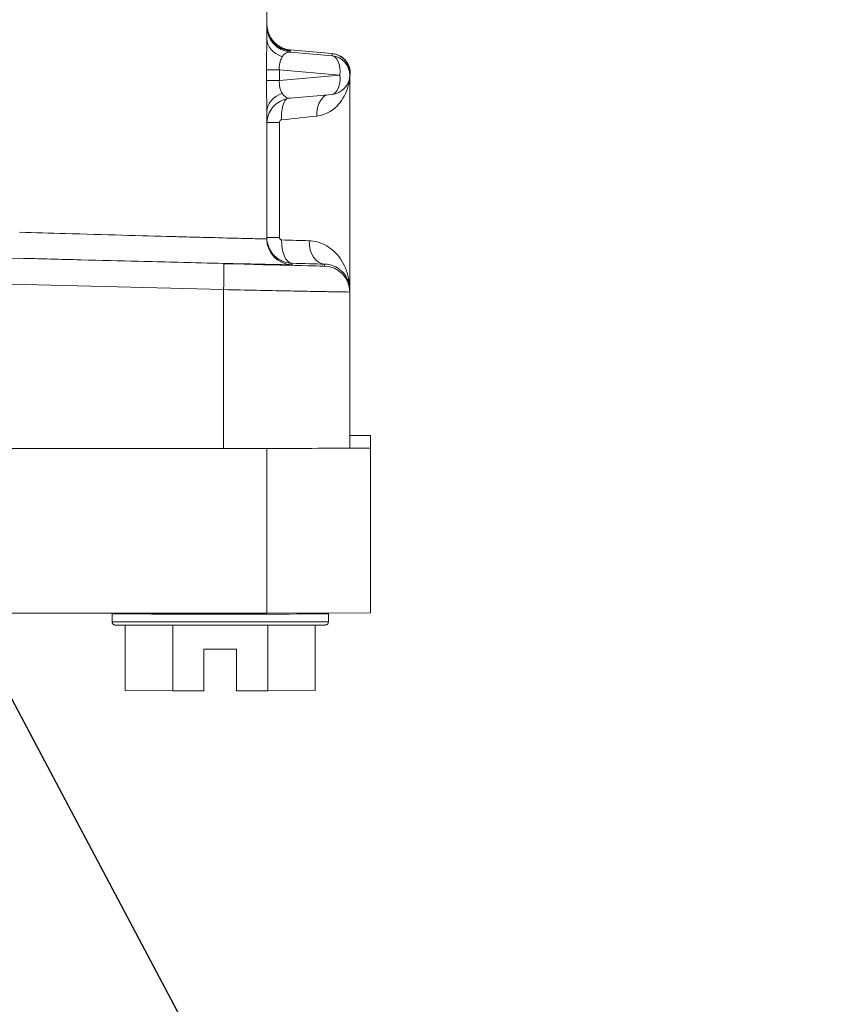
# Model space of a CAD drawing. Extents: x 0 to 796, y 0 to 496.
# Tile 101 of 222: x 112.06 to 113.22, y 407.69 to 409.11. Entities that reach past the tile are written whole.
import ezdxf

# ---------------------------------------------------------------- set-up
doc = ezdxf.new("R2010")
doc.units = 0
doc.header["$LTSCALE"] = 12
doc.header["$MEASUREMENT"] = 0
doc.layers.get('0').update_dxf_attribs({"linetype": 'CONTINUOUS'})
doc.layers.add('D', color=2, linetype='CONTINUOUS')
doc.layers.add('X', color=1, linetype='CONTINUOUS')
doc.styles.get("Standard").update_dxf_attribs({"font": 'SIMPLEX.SHX', "width": 0.875})
doc.dimstyles.get("Standard").update_dxf_attribs({"dimscale": 28, "dimtxt": 0.125, "dimasz": 0.125, "dimexe": 0.04375, "dimexo": 0.0625, "dimgap": 0.04375, "dimtad": 0, "dimtih": 1, "dimtoh": 1, "dimdec": 4, "dimzin": 12, "dimdsep": 46, "dimlunit": 5, "dimtxsty": 'Standard', "dimcen": 0, "dimclrd": 256, "dimclre": 256, "dimclrt": 256, "dimadec": 1, "dimazin": 3, "dimtfac": 0.875, "dimtdec": 4, "dimtofl": 0, "dimtmove": 0, "dimatfit": 2, "dimfxl": 1, "dimtolj": 1, "dimtzin": 12, "dimlwd": 13, "dimlwe": 13, "dimarcsym": 0})

# ---------------------------------------------------------------- blocks, each defined once
blk = doc.blocks.new('*D117')
at = {"layer": 'D', "lineweight": 13, "transparency": 16777216}
for p, q in [((180.9348, 421.44), (180.9348, 343.4783)), ((67.578, 410.8197), (67.578, 343.4783)), ((71.078, 344.7033), (115.7033, 344.7033)), ((177.4348, 344.7033), (132.8095, 344.7033))]:
    blk.add_line(p, q, dxfattribs=at)
at = {"layer": 'D', "transparency": 16777216}
for points in [[(71.078, 345.2866), (71.078, 344.1199), (67.578, 344.7033)], [(177.4348, 345.2866), (177.4348, 344.1199), (180.9348, 344.7033)]]:
    blk.add_solid(points, dxfattribs=at)
at = {"layer": 'D', "transparency": 16777216, "insert": (124.2564, 344.7033), "char_height": 3.5, "attachment_point": 5}
blk.add_mtext('\\A1;113{\\H0.875x;\\S1/2;}{}{\\C2;%%p1}', dxfattribs=at)
blk = doc.blocks.new('*D118')
at = {"layer": 'D', "lineweight": 13, "transparency": 16777216}
for p, q in [((102.5023, 421.927), (102.5023, 356.4648)), ((174.5469, 421.927), (174.5469, 356.4648)), ((106.0023, 357.6898), (134.8205, 357.6898)), ((171.0469, 357.6898), (142.2288, 357.6898))]:
    blk.add_line(p, q, dxfattribs=at)
at = {"layer": 'D', "transparency": 16777216}
for points in [[(106.0023, 358.2731), (106.0023, 357.1065), (102.5023, 357.6898)], [(171.0469, 358.2731), (171.0469, 357.1065), (174.5469, 357.6898)]]:
    blk.add_solid(points, dxfattribs=at)
at = {"layer": 'D', "transparency": 16777216, "insert": (138.5246, 357.6898), "char_height": 3.5, "attachment_point": 5}
blk.add_mtext('\\A1;72', dxfattribs=at)
blk = doc.blocks.new('GASTRAIN TOP')
at = {"layer": 'X', "lineweight": 0}
for p, q in [((-55.2276, 367.1285), (-55.2276, 367.2567)), ((-55.2276, 367.1494), (-55.2276, 367.1493)), ((-55.1945, 367.1122), (-55.1336, 367.1068)), ((-55.1336, 367.1068), (-55.1944, 367.1122)), ((-55.1935, 367.1109), (-55.1935, 367.1091)), ((-55.1336, 367.1039), (-55.1935, 367.1091)), ((-55.1336, 367.1039), (-55.1336, 367.1068)), ((-55.2282, 367.0681), (-55.2282, 367.0834)), ((-55.2095, 367.0835), (-55.1221, 367.0759)), ((-55.2095, 367.0682), (-55.2095, 367.0835)), ((-55.1221, 367.0759), (-55.2095, 367.0682)), ((-55.108, 367.076), (-55.108, 367.0789)), ((-55.108, 366.7664), (-55.108, 367.076)), ((-55.1935, 367.0428), (-55.1336, 367.0481)), ((-55.2276, 366.8397), (-55.2276, 367.0231)), ((-55.2094, 367.0077), (-55.2094, 366.842)), ((-55.29, 366.804), (-56.8593, 366.845)), ((-56.9766, 366.8107), (-55.29, 366.7666)), ((-55.1949, 366.8056), (-55.1949, 366.8056)), ((-55.1912, 366.8024), (-55.1912, 366.8046)), ((-55.1444, 366.8005), (-55.1444, 366.8034)), ((-55.29, 366.7666), (-55.2902, 366.5376)), ((-55.108, 366.7664), (-55.108, 366.7632)), ((-55.108, 366.7632), (-55.108, 366.538)), ((-55.108, 366.5564), (-55.0781, 366.5564)), ((-55.0781, 366.5379), (-55.0781, 366.5564)), ((-56.9766, 366.5375), (-55.2925, 366.5376)), ((-55.2925, 366.5376), (-55.2902, 366.5376)), ((-55.2902, 366.5376), (-55.2276, 366.5376)), ((-55.2041, 366.5376), (-55.2276, 366.5376)), ((-55.2276, 366.5376), (-55.2276, 366.3003)), ((-55.0781, 366.5379), (-55.1316, 366.5378)), ((-55.0781, 366.3006), (-55.0781, 366.5379)), ((-55.2276, 366.3003), (-58.7255, 366.3003)), ((-55.451, 366.2991), (-55.451, 366.3003)), ((-55.451, 366.2877), (-55.451, 366.2991)), ((-55.2276, 366.3003), (-55.0781, 366.3006)), ((-55.1388, 366.2991), (-55.1388, 366.3005)), ((-55.1388, 366.2877), (-55.1388, 366.2991)), ((-55.4319, 366.2829), (-55.4319, 366.1885)), ((-55.3634, 366.1882), (-55.3634, 366.2827)), ((-55.2264, 366.1882), (-55.2264, 366.2827)), ((-55.1579, 366.1885), (-55.1579, 366.2829)), ((-55.3186, 366.248), (-55.2712, 366.248)), ((-55.3186, 366.1882), (-55.3186, 366.248)), ((-55.2712, 366.248), (-55.2712, 366.1882)), ((-55.4319, 366.1885), (-55.3634, 366.1882)), ((-55.3634, 366.1882), (-55.3186, 366.1882)), ((-55.2712, 366.1882), (-55.2264, 366.1882)), ((-55.2264, 366.1882), (-55.1579, 366.1885))]:
    blk.add_line(p, q, dxfattribs=at)
blk.add_arc((-55.1361, 367.076), 0.028, 275.0687, 359.9982, dxfattribs=at)
at = {"layer": 'X', "lineweight": 0, "extrusion": (-2.34508e-16, 3.11124e-20, -1)}
blk.add_ellipse((-55.1903, 367.1494), major_axis=(-0.0374, 0), ratio=0.999998, start_param=-1.0707, end_param=0, dxfattribs=at)
at = {"layer": 'X', "lineweight": 0, "extrusion": (-2.34586e-16, 1.37645e-19, -1)}
blk.add_ellipse((-55.1903, 367.1463), major_axis=(-0.0374, 0), ratio=0.999998, start_param=-1.48353, end_param=-0.022146, dxfattribs=at)
at = {"layer": 'X', "lineweight": 0}
for centre, major_axis, ratio, start_param, end_param in [((-55.1903, 367.1285), (-0.0374, 0), 0.761136, -0.000002, 1.156075), ((-55.1361, 367.076), (0.0024, 0.0279), 0.498728, -1.529609, -0.002411), ((-55.1361, 367.076), (0.0025, -0.0279), 0.498412, 0, 1.524801), ((-55.1903, 367.0231), (-0.0374, 0), 0.763879, -1.156074, -0.000125), ((-55.1307, 367.0167), (-0.003, 0.0335), 0.74332, 0.353183, 1.502713), ((-55.2945, 367.0027), (-0.1864, -0.0192), 0.002402, 2.062323, 2.410057), ((-55.1903, 366.8397), (-0.0374, 0), 0.999998, 0, 1.54468), ((-55.2949, 366.538), (0.1869, 0), 0.002092, -1.545427, -1.063183), ((-55.2949, 366.538), (0.1869, 0), 0.002092, -1.063183, -0.507613), ((-55.2949, 366.538), (0.1869, 0), 0.002092, -0.507613, 0), ((-55.2949, 366.2991), (-0.1561, 0), 0.002092, 0.001977, 3.141593), ((-55.2949, 366.2877), (-0.1561, 0), 0.002092, 0.011681, 3.141593), ((-55.2949, 366.2877), (-0.1561, 0), 0.002092, 0, 0.011681)]:
    blk.add_ellipse(centre, major_axis=major_axis, ratio=ratio, start_param=start_param, end_param=end_param, dxfattribs=at)
at = {"layer": 'X', "lineweight": 0, "extrusion": (-3.68196e-16, 6.5698e-21, -1)}
blk.add_ellipse((-55.1903, 367.0807), major_axis=(0.007, -0.0281), ratio=0.621956, start_param=-3.685612, end_param=-2.933634, dxfattribs=at)
at = {"layer": 'X', "lineweight": 0, "extrusion": (-2.34599e-16, -1.01704e-19, -1)}
blk.add_ellipse((-55.1361, 367.076), major_axis=(0.028, 0), ratio=0.999998, start_param=-1.483552, end_param=0, dxfattribs=at)
at = {"layer": 'X', "lineweight": 0, "extrusion": (-2.31753e-16, 6.02535e-15, -1)}
for centre in [(-55.1909, 367.0834), (-55.1909, 367.0681)]:
    blk.add_ellipse(centre, major_axis=(-0.0374, 0), ratio=0.002092, start_param=0.054337, end_param=1.047198, dxfattribs=at)
at = {"layer": 'X', "lineweight": 0, "extrusion": (-2.31703e-16, 6.45228e-15, -1)}
blk.add_ellipse((-55.194, 367.0076), major_axis=(-0.0336, 0), ratio=0.002092, start_param=0.058192, end_param=1.095472, dxfattribs=at)
at = {"layer": 'X', "lineweight": 0, "extrusion": (-2.34588e-16, -2.42827e-22, -1)}
blk.add_ellipse((-55.194, 366.8419), major_axis=(-0.0336, 0), ratio=0.002092, start_param=0, end_param=1.095472, dxfattribs=at)
at = {"layer": 'X', "lineweight": 0, "extrusion": (-2.17788e-16, 7.04733e-20, -1)}
blk.add_ellipse((-55.1904, 366.8382), major_axis=(-0.0008, -0.0336), ratio=0.474057, start_param=0.010284, end_param=1.560779, dxfattribs=at)
at = {"layer": 'X', "lineweight": 0, "extrusion": (-1.17438e-16, 2.99881e-15, -1)}
blk.add_ellipse((-55.2949, 366.8413), major_axis=(-0.1869, 0.0058), ratio=0.002038, start_param=-2.327137, end_param=-2.064633, dxfattribs=at)
at = {"layer": 'X', "lineweight": 0, "extrusion": (-3.00707e-16, 1.79253e-18, -1)}
blk.add_ellipse((-55.1436, 366.837), major_axis=(-0.0008, -0.0336), ratio=0.686241, start_param=0.00289, end_param=1.555784, dxfattribs=at)
at = {"layer": 'X', "lineweight": 0, "extrusion": (-2.34281e-16, 1.16612e-17, -1)}
blk.add_ellipse((-55.2939, 366.8044), major_axis=(0.1494, -0.0039), ratio=0.002039, start_param=0.000048, end_param=1.544785, dxfattribs=at)
at = {"layer": 'X', "lineweight": 0, "extrusion": (-6.20001e-19, -6.15094e-18, -1)}
blk.add_ellipse((-55.291, 366.7667), major_axis=(0.001, 0.0374), ratio=0.026223, start_param=0.001953, end_param=1.572203, dxfattribs=at)
at = {"layer": 'X', "lineweight": 0, "extrusion": (-2.30061e-16, 1.73303e-26, -1)}
for start_param, end_param in [(-0.696976, -0.696974), (0.696979, 0.696982)]:
    blk.add_ellipse((-55.2967, 367.3282), major_axis=(0.0179, -0.6839), ratio=0.000055, start_param=start_param, end_param=end_param, dxfattribs=at)
at = {"layer": 'X', "lineweight": 0, "extrusion": (-1.13296e-16, 2.46992e-15, -1)}
blk.add_ellipse((-55.2957, 366.8077), major_axis=(-0.2205, 0.0058), ratio=0.002091, start_param=-2.327214, end_param=-2.064668, dxfattribs=at)
at = {"layer": 'X', "lineweight": 0, "extrusion": (-2.34588e-16, -1.62673e-20, -1)}
blk.add_ellipse((-55.1454, 366.7632), major_axis=(0.0373, -0.0015), ratio=0.999998, start_param=-1.585638, end_param=-0.041074, dxfattribs=at)
at = {"layer": 'X', "lineweight": 0}
for points, knots in [([(-55.2276, 367.1495), (-55.2276, 367.1469), (-55.2274, 367.1444), (-55.2269, 367.1419), (-55.2268, 367.1418), (-55.2263, 367.1395), (-55.2257, 367.1374), (-55.2248, 367.1351), (-55.2247, 367.1349), (-55.2238, 367.1328), (-55.2229, 367.1312), (-55.2216, 367.1292), (-55.2214, 367.1287), (-55.2202, 367.127), (-55.2192, 367.1257), (-55.2176, 367.1239), (-55.2171, 367.1234), (-55.2156, 367.1219), (-55.2146, 367.121), (-55.2127, 367.1195), (-55.212, 367.119), (-55.2102, 367.1178), (-55.2092, 367.1172), (-55.2082, 367.1166)], [0, 0, 0, 0, 0.166667, 0.166667, 0.17563, 0.17563, 0.333333, 0.333333, 0.355267, 0.355267, 0.5, 0.5, 0.537956, 0.537956, 0.666667, 0.666667, 0.722809, 0.722809, 0.833333, 0.833333, 0.908584, 0.908584, 1, 1, 1, 1]), ([(-55.2276, 367.1482), (-55.2276, 367.1392), (-55.2242, 367.1299), (-55.218, 367.1231), (-55.2117, 367.1161), (-55.2026, 367.1117), (-55.1935, 367.1109)], [0, 0, 0, 0, 0.4958611, 0.4958611, 0.4958611, 1, 1, 1, 1]), ([(-55.2276, 367.1482), (-55.2276, 367.1441), (-55.227, 367.1401), (-55.2244, 367.1325), (-55.2225, 367.1289), (-55.2178, 367.1226), (-55.2148, 367.1197), (-55.2083, 367.1152), (-55.2046, 367.1134), (-55.2001, 367.1121), (-55.1992, 367.1119), (-55.1981, 367.1116), (-55.1978, 367.1116), (-55.1972, 367.1114), (-55.1969, 367.1114), (-55.1962, 367.1113), (-55.1959, 367.1112), (-55.1955, 367.1112), (-55.1954, 367.1111), (-55.1951, 367.1111), (-55.195, 367.1111), (-55.1948, 367.1111), (-55.1948, 367.1111), (-55.1948, 367.1111)], [0, 0, 0, 0, 0.01205238, 0.01205238, 0.02395487, 0.02395487, 0.03586233, 0.03586233, 0.04776374, 0.04776374, 0.05030171, 0.05030171, 0.05139578, 0.05139578, 0.05246588, 0.05246588, 0.05387685, 0.05387685, 0.05511759, 0.05511759, 0.05696537, 0.05696537, 0.05984969, 0.05984969, 0.05984969, 0.05984969]), ([(-55.2276, 367.1462), (-55.2276, 367.1462), (-55.2276, 367.1462), (-55.2276, 367.1461), (-55.2276, 367.1461), (-55.2276, 367.146), (-55.2276, 367.146), (-55.2276, 367.1459), (-55.2276, 367.1458), (-55.2276, 367.1457), (-55.2276, 367.1456), (-55.2276, 367.1455)], [0.003031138, 0.003031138, 0.003031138, 0.003031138, 0.003457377, 0.003457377, 0.003621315, 0.003621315, 0.003763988, 0.003763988, 0.004011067, 0.004011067, 0.004284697, 0.004284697, 0.004284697, 0.004284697]), ([(-55.2282, 367.0834), (-55.2282, 367.089), (-55.2281, 367.0945), (-55.2281, 367.0998), (-55.228, 367.1051), (-55.2279, 367.1103), (-55.2278, 367.1151), (-55.2277, 367.1199), (-55.2276, 367.1244), (-55.2276, 367.1285)], [0, 0, 0, 0, 0.3333333, 0.3333333, 0.3333333, 0.6666667, 0.6666667, 0.6666667, 1, 1, 1, 1]), ([(-55.2082, 367.1166), (-55.2066, 367.1158), (-55.2051, 367.115), (-55.2035, 367.1144), (-55.2033, 367.1143), (-55.2018, 367.1138), (-55.2004, 367.1133), (-55.1978, 367.1127), (-55.1966, 367.1125), (-55.1951, 367.1123), (-55.1948, 367.1123), (-55.1945, 367.1122)], [0, 0, 0, 0, 0.3333333, 0.3333333, 0.3591762, 0.3591762, 0.6666667, 0.6666667, 0.9310145, 0.9310145, 1, 1, 1, 1]), ([(-55.2095, 367.0835), (-55.2096, 367.0845), (-55.2097, 367.0856), (-55.2097, 367.0867), (-55.2097, 367.0878), (-55.2096, 367.0889), (-55.2095, 367.09), (-55.2094, 367.091), (-55.2092, 367.0921), (-55.209, 367.0931), (-55.2088, 367.0941), (-55.2085, 367.095), (-55.2083, 367.0959), (-55.208, 367.0969), (-55.2076, 367.0978), (-55.2073, 367.0986), (-55.2069, 367.0995), (-55.2065, 367.1003), (-55.2061, 367.101), (-55.2059, 367.1015), (-55.2056, 367.102), (-55.2053, 367.1025)], [0, 0, 0, 0, 0.141335, 0.141335, 0.141335, 0.2858141, 0.2858141, 0.2858141, 0.4281121, 0.4281121, 0.4281121, 0.5720664, 0.5720664, 0.5720664, 0.721619, 0.721619, 0.721619, 0.8851701, 0.8851701, 0.8851701, 1, 1, 1, 1]), ([(-55.2026, 367.1129), (-55.2015, 367.1128), (-55.2005, 367.1127), (-55.1995, 367.1126), (-55.1984, 367.1125), (-55.1974, 367.1125), (-55.1965, 367.1124), (-55.1957, 367.1123), (-55.195, 367.1123), (-55.1945, 367.1122)], [0.806403, 0.806403, 0.806403, 0.806403, 0.8606799, 0.8606799, 0.8606799, 0.9305269, 0.9305269, 0.9305269, 1, 1, 1, 1]), ([(-55.108, 367.0789), (-55.108, 367.0815), (-55.1088, 367.0867), (-55.1117, 367.0933), (-55.1156, 367.0984), (-55.1202, 367.1022), (-55.125, 367.1048), (-55.1295, 367.1063), (-55.1323, 367.1067), (-55.1336, 367.1068)], [0.3697091, 0.3697091, 0.3697091, 0.3697091, 0.4545455, 0.5454545, 0.6363636, 0.7272727, 0.8181818, 0.9090909, 1, 1, 1, 1]), ([(-55.1332, 367.1068), (-55.1303, 367.1066), (-55.1273, 367.1058), (-55.1218, 367.1035), (-55.1191, 367.1019), (-55.1145, 367.0979), (-55.1124, 367.0954), (-55.1094, 367.0902), (-55.1083, 367.0874), (-55.1072, 367.0816), (-55.107, 367.0787), (-55.1075, 367.0746), (-55.1078, 367.0735), (-55.108, 367.0723)], [0, 0, 0, 0, 0.00891502, 0.00891502, 0.01812495, 0.01812495, 0.0273199, 0.0273199, 0.03622562, 0.03622562, 0.04492587, 0.04492587, 0.04841673, 0.04841673, 0.04841673, 0.04841673]), ([(-55.2276, 367.0231), (-55.2276, 367.0272), (-55.2277, 367.0317), (-55.2278, 367.0365), (-55.2279, 367.0413), (-55.228, 367.0464), (-55.2281, 367.0517), (-55.2281, 367.0571), (-55.2282, 367.0625), (-55.2282, 367.0681)], [0.0000654, 0.0000654, 0.0000654, 0.0000654, 0.3333333, 0.3333333, 0.3333333, 0.6666667, 0.6666667, 0.6666667, 1, 1, 1, 1]), ([(-55.2053, 367.0493), (-55.2056, 367.0498), (-55.206, 367.0504), (-55.2063, 367.051), (-55.2067, 367.0518), (-55.2071, 367.0526), (-55.2075, 367.0536), (-55.2078, 367.0544), (-55.2081, 367.0552), (-55.2084, 367.0561), (-55.2086, 367.0569), (-55.2088, 367.0578), (-55.209, 367.0587), (-55.2092, 367.0595), (-55.2093, 367.0603), (-55.2094, 367.0612), (-55.2095, 367.062), (-55.2096, 367.0628), (-55.2096, 367.0636), (-55.2097, 367.0645), (-55.2097, 367.0653), (-55.2097, 367.0661), (-55.2096, 367.0668), (-55.2096, 367.0675), (-55.2095, 367.0682)], [0, 0, 0, 0, 0.1409433, 0.1409433, 0.1409433, 0.3067665, 0.3067665, 0.3067665, 0.4489262, 0.4489262, 0.4489262, 0.5748983, 0.5748983, 0.5748983, 0.6903898, 0.6903898, 0.6903898, 0.8003449, 0.8003449, 0.8003449, 0.9097457, 0.9097457, 0.9097457, 1, 1, 1, 1]), ([(-55.1557, 367.0167), (-55.152, 367.0171), (-55.1482, 367.018), (-55.1446, 367.0194), (-55.1409, 367.0207), (-55.1373, 367.0226), (-55.1338, 367.025), (-55.1304, 367.0274), (-55.1271, 367.0303), (-55.1241, 367.0338), (-55.1211, 367.0372), (-55.1183, 367.0412), (-55.1159, 367.0457), (-55.1136, 367.0502), (-55.1116, 367.0552), (-55.1102, 367.0607), (-55.1093, 367.0643), (-55.1086, 367.0682), (-55.1083, 367.0722)], [0, 0, 0, 0, 0.1666667, 0.1666667, 0.1666667, 0.3333333, 0.3333333, 0.3333333, 0.5, 0.5, 0.5, 0.6666667, 0.6666667, 0.6666667, 0.8333333, 0.8333333, 0.8333333, 0.9451728, 0.9451728, 0.9451728, 0.9451728]), ([(-55.1935, 367.0428), (-55.194, 367.0427), (-55.1945, 367.0427), (-55.1949, 367.0427), (-55.196, 367.0427), (-55.197, 367.0429), (-55.1981, 367.0432), (-55.199, 367.0435), (-55.1999, 367.0439), (-55.2007, 367.0445), (-55.2015, 367.045), (-55.2023, 367.0456), (-55.203, 367.0463), (-55.2036, 367.047), (-55.2043, 367.0477), (-55.2048, 367.0485), (-55.205, 367.0488), (-55.2052, 367.049), (-55.2053, 367.0493)], [0.0033378, 0.0033378, 0.0033378, 0.0033378, 0.1125188, 0.1125188, 0.1125188, 0.3649289, 0.3649289, 0.3649289, 0.5865951, 0.5865951, 0.5865951, 0.7813207, 0.7813207, 0.7813207, 0.9533584, 0.9533584, 0.9533584, 1, 1, 1, 1]), ([(-55.1936, 367.0428), (-55.1976, 367.0424), (-55.2016, 367.0414), (-55.2089, 367.0382), (-55.2123, 367.036), (-55.2182, 367.0307), (-55.2207, 367.0275), (-55.2247, 367.0206), (-55.2261, 367.0168), (-55.2273, 367.011), (-55.2275, 367.009), (-55.2276, 367.0069), (-55.2276, 367.0067), (-55.2276, 367.0063), (-55.2276, 367.0062), (-55.2276, 367.006), (-55.2276, 367.006), (-55.2276, 367.0059), (-55.2276, 367.0059), (-55.2276, 367.0058), (-55.2276, 367.0057), (-55.2276, 367.0057), (-55.2276, 367.0057), (-55.2276, 367.0057), (-55.2276, 367.0057), (-55.2276, 367.0057)], [0, 0, 0, 0, 0.01205667, 0.01205667, 0.02395924, 0.02395924, 0.03586727, 0.03586727, 0.04777503, 0.04777503, 0.05367114, 0.05367114, 0.05425279, 0.05425279, 0.05469301, 0.05469301, 0.05484308, 0.05484308, 0.05499324, 0.05499324, 0.05560815, 0.05560815, 0.05620362, 0.05620362, 0.05702778, 0.05702778, 0.05702778, 0.05702778]), ([(-55.1993, 367.0418), (-55.201, 367.04), (-55.2025, 367.0375), (-55.2037, 367.0345), (-55.2048, 367.0315), (-55.2057, 367.0278), (-55.2062, 367.0238), (-55.2067, 367.0199), (-55.2067, 367.0155), (-55.2065, 367.0114)], [0.255292, 0.255292, 0.255292, 0.255292, 0.5, 0.5, 0.5, 0.75, 0.75, 0.75, 1, 1, 1, 1]), ([(-55.2094, 367.0077), (-55.2094, 367.0083), (-55.2092, 367.0089), (-55.209, 367.0095), (-55.2087, 367.01), (-55.2084, 367.0105), (-55.2079, 367.0108), (-55.2075, 367.0111), (-55.207, 367.0113), (-55.2065, 367.0114)], [0.0000006, 0.0000006, 0.0000006, 0.0000006, 0.3333337, 0.3333337, 0.3333337, 0.6666669, 0.6666669, 0.6666669, 1, 1, 1, 1]), ([(-55.2276, 366.8397), (-55.2276, 366.8397), (-55.2297, 366.8397), (-55.2339, 366.8398), (-55.2392, 366.8399), (-55.2479, 366.8401), (-55.2597, 366.8404), (-55.2714, 366.8406), (-55.2863, 366.841), (-55.3038, 366.8415), (-55.3124, 366.8417), (-55.3217, 366.8419), (-55.3316, 366.8422), (-55.3417, 366.8425), (-55.3526, 366.8428), (-55.3639, 366.8431), (-55.3863, 366.8437), (-55.4109, 366.8444), (-55.4367, 366.8451), (-55.4629, 366.8458), (-55.4903, 366.8466), (-55.5183, 366.8474), (-55.5402, 366.848), (-55.5623, 366.8486), (-55.5843, 366.8493)], [0.0000138, 0.0000138, 0.0000138, 0.0000138, 0.1221879, 0.1221879, 0.1221879, 0.2745538, 0.2745538, 0.2745538, 0.4256764, 0.4256764, 0.4256764, 0.4999814, 0.4999814, 0.4999814, 0.5768805, 0.5768805, 0.5768805, 0.7280668, 0.7280668, 0.7280668, 0.8805727, 0.8805727, 0.8805727, 1, 1, 1, 1]), ([(-55.2276, 366.8419), (-55.2276, 366.8406), (-55.2276, 366.8393), (-55.2271, 366.8354), (-55.2266, 366.8329), (-55.2255, 366.8296), (-55.2252, 366.8287), (-55.2241, 366.826), (-55.2233, 366.8243), (-55.2208, 366.8202), (-55.219, 366.8179), (-55.2168, 366.8156), (-55.2165, 366.8153), (-55.2137, 366.8126), (-55.2107, 366.8105), (-55.2068, 366.8084), (-55.206, 366.808), (-55.2025, 366.8065), (-55.1997, 366.8056), (-55.195, 366.8048), (-55.1931, 366.8046), (-55.1912, 366.8046)], [0, 0, 0, 0, 0.0684306, 0.0684306, 0.201845, 0.201845, 0.25, 0.25, 0.3517958, 0.3517958, 0.5, 0.5, 0.5197322, 0.5197322, 0.704706, 0.704706, 0.75, 0.75, 0.9023485, 0.9023485, 1, 1, 1, 1]), ([(-55.2063, 366.8382), (-55.2065, 366.8382), (-55.2066, 366.8383), (-55.2068, 366.8383), (-55.2071, 366.8384), (-55.2074, 366.8385), (-55.2077, 366.8387), (-55.208, 366.8388), (-55.2082, 366.839), (-55.2084, 366.8393), (-55.2086, 366.8395), (-55.2088, 366.8398), (-55.2089, 366.84), (-55.2091, 366.8403), (-55.2092, 366.8406), (-55.2092, 366.8408), (-55.2093, 366.8411), (-55.2093, 366.8413), (-55.2094, 366.8416), (-55.2094, 366.8417), (-55.2094, 366.8418), (-55.2094, 366.842)], [0, 0, 0, 0, 0.1031944, 0.1031944, 0.1031944, 0.2998672, 0.2998672, 0.2998672, 0.4773217, 0.4773217, 0.4773217, 0.6379977, 0.6379977, 0.6379977, 0.7856428, 0.7856428, 0.7856428, 0.9244585, 0.9244585, 0.9244585, 0.9999992, 0.9999992, 0.9999992, 0.9999992]), ([(-55.1666, 366.8371), (-55.1629, 366.837), (-55.1552, 366.8359), (-55.1439, 366.8316), (-55.133, 366.8244), (-55.1232, 366.8143), (-55.1152, 366.8011), (-55.1095, 366.7852), (-55.108, 366.7729), (-55.108, 366.7664)], [0.0000336, 0.0000336, 0.0000336, 0.0000336, 0.1428571, 0.2857143, 0.4285714, 0.5714286, 0.7142857, 0.8571429, 1, 1, 1, 1]), ([(-55.1444, 366.8034), (-55.1418, 366.8033), (-55.1393, 366.803), (-55.1326, 366.8015), (-55.1289, 366.7999), (-55.1221, 366.7957), (-55.1191, 366.793), (-55.114, 366.7869), (-55.1119, 366.7833), (-55.1096, 366.7773), (-55.109, 366.775), (-55.1082, 366.7705), (-55.108, 366.7684), (-55.108, 366.7664)], [0, 0, 0, 0, 0.097527, 0.097527, 0.280613, 0.280613, 0.491264, 0.491264, 0.730556, 0.730556, 0.87349, 0.87349, 1, 1, 1, 1]), ([(-55.1388, 366.2877), (-55.1388, 366.2872), (-55.1388, 366.2867), (-55.1392, 366.2857), (-55.1394, 366.2853), (-55.14, 366.2845), (-55.1404, 366.2841), (-55.141, 366.2837), (-55.1412, 366.2836), (-55.1416, 366.2834), (-55.1417, 366.2833), (-55.142, 366.2832), (-55.1421, 366.2832), (-55.1424, 366.2831), (-55.1425, 366.2831), (-55.1427, 366.2831), (-55.1428, 366.2831), (-55.1429, 366.283), (-55.143, 366.283), (-55.1432, 366.283), (-55.1432, 366.283), (-55.1435, 366.283), (-55.1436, 366.283), (-55.1444, 366.283), (-55.1453, 366.2829), (-55.1503, 366.2829), (-55.157, 366.2829), (-55.1749, 366.2828), (-55.1857, 366.2828), (-55.2105, 366.2827), (-55.2247, 366.2827), (-55.2547, 366.2827), (-55.2708, 366.2827), (-55.3029, 366.2827), (-55.3193, 366.2827), (-55.3503, 366.2827), (-55.3653, 366.2827), (-55.3921, 366.2828), (-55.4042, 366.2828), (-55.4241, 366.2828), (-55.432, 366.2829), (-55.4429, 366.2829), (-55.4445, 366.2828), (-55.4467, 366.283), (-55.4468, 366.283), (-55.4469, 366.283), (-55.447, 366.283), (-55.4472, 366.2831), (-55.4473, 366.2831), (-55.4476, 366.2832), (-55.4478, 366.2832), (-55.4481, 366.2834), (-55.4483, 366.2834), (-55.4487, 366.2837), (-55.449, 366.2838), (-55.4496, 366.2843), (-55.4498, 366.2846), (-55.4504, 366.2853), (-55.4506, 366.2857), (-55.451, 366.2867), (-55.451, 366.2872), (-55.451, 366.2877)], [0, 0, 0, 0, 0.0015579, 0.0015579, 0.0030751, 0.0030751, 0.0045902, 0.0045902, 0.0053073, 0.0053073, 0.0059059, 0.0059059, 0.0063205, 0.0063205, 0.0069403, 0.0069403, 0.0075483, 0.0075483, 0.0085139, 0.0085139, 0.0106672, 0.0106672, 0.0171179, 0.0171179, 0.036501, 0.036501, 0.0895141, 0.0895141, 0.1377863, 0.1377863, 0.1860524, 0.1860524, 0.2343039, 0.2343039, 0.2825524, 0.2825524, 0.3308005, 0.3308005, 0.3790507, 0.3790507, 0.4273087, 0.4273087, 0.4755638, 0.4755638, 0.4766365, 0.4766365, 0.4774429, 0.4774429, 0.478153, 0.478153, 0.4788518, 0.4788518, 0.4794553, 0.4794553, 0.4803468, 0.4803468, 0.4816163, 0.4816163, 0.4830961, 0.4830961, 0.4846552, 0.4846552, 0.4846552, 0.4846552])]:
    blk.add_open_spline(points, degree=3, knots=knots, dxfattribs=at)
for points in [[(-55.1952, 367.1111), (-55.1952, 367.1111), (-55.1952, 367.1111), (-55.1952, 367.1111)], [(-55.195, 367.1111), (-55.1941, 367.111), (-55.1936, 367.1109), (-55.1935, 367.1109)], [(-55.1336, 367.1068), (-55.1335, 367.1068), (-55.1333, 367.1068), (-55.1332, 367.1068)], [(-55.1102, 367.0609), (-55.1102, 367.0609), (-55.1102, 367.0609), (-55.1102, 367.0609)], [(-55.2276, 366.8419), (-55.2276, 366.8419), (-55.2276, 366.8419), (-55.2276, 366.8419)], [(-55.2253, 366.8267), (-55.2253, 366.8267), (-55.2253, 366.8268), (-55.2253, 366.8268)], [(-55.1912, 366.8024), (-55.1913, 366.8023), (-55.1978, 366.8024), (-55.227, 366.803), (-55.2739, 366.804), (-55.3364, 366.8055), (-55.4114, 366.8074), (-55.4956, 366.8095), (-55.5541, 366.811), (-55.5843, 366.8118)], [(-55.1994, 366.8097), (-55.1994, 366.8097), (-55.1994, 366.8097), (-55.1994, 366.8097)], [(-55.1985, 366.8085), (-55.1985, 366.8085), (-55.1985, 366.8085), (-55.1985, 366.8085)], [(-55.1963, 366.8065), (-55.1963, 366.8065), (-55.1963, 366.8065), (-55.1963, 366.8065)], [(-55.1546, 366.8072), (-55.1546, 366.8072), (-55.1546, 366.8072), (-55.1546, 366.8072)], [(-55.1446, 366.8034), (-55.1446, 366.8034), (-55.1446, 366.8034), (-55.1446, 366.8034)], [(-55.111, 366.7883), (-55.111, 366.7883), (-55.111, 366.7883), (-55.111, 366.7883)], [(-55.1101, 366.7847), (-55.1101, 366.7847), (-55.1101, 366.7847), (-55.1101, 366.7847)], [(-55.109, 366.779), (-55.109, 366.779), (-55.109, 366.779), (-55.109, 366.779)], [(-55.1086, 366.776), (-55.1086, 366.776), (-55.1086, 366.776), (-55.1086, 366.776)], [(-55.108, 366.7632), (-55.108, 366.7631), (-55.1122, 366.7632), (-55.1305, 366.7634), (-55.1595, 366.764), (-55.1975, 366.7647), (-55.2419, 366.7656), (-55.2739, 366.7662), (-55.29, 366.7666)], [(-55.1081, 366.7703), (-55.1081, 366.7703), (-55.1081, 366.7703), (-55.1081, 366.7703)], [(-55.108, 366.7664), (-55.108, 366.7664), (-55.108, 366.7664), (-55.108, 366.7664)], [(-55.451, 366.2991), (-55.451, 366.2995), (-55.451, 366.2999), (-55.4509, 366.3003)], [(-55.1389, 366.3005), (-55.1388, 366.3), (-55.1388, 366.2996), (-55.1388, 366.2991)]]:
    blk.add_open_spline(points, degree=3, dxfattribs=at)

msp = doc.modelspace()

# ---------------------------------------------------------------- linework, layer by layer
msp.add_line((111.75119, 408.69211), (112.33803, 407.58842))
msp.add_arc((138.00229, 423.67699), 36.54466, 200.733327, 71.451702)

# ---------------------------------------------------------------- block references
msp.add_blockref('GASTRAIN TOP', (167.64384, 41.95799))

# ---------------------------------------------------------------- dimensions: what is measured, and where the dimension line sits
at = {"layer": 'D'}
dim = msp.add_linear_dim(base=(102.50229, 357.68981), p1=(174.54694, 423.67699), p2=(102.50229, 423.67699), text='72', dimstyle='Standard', dxfattribs=at)
dim.commit()
dim.dimension.update_dxf_attribs({"geometry": '*D118', "text_midpoint": (138.52462, 357.68981)})
dim = msp.add_linear_dim(base=(180.93479, 344.70327), p1=(67.57797, 412.56969), p2=(180.93479, 423.19001), text='<>{}{\\C2;%%p1}', dimstyle='Standard', override={"dimdec": 1}, dxfattribs=at)
dim.commit()
dim.dimension.update_dxf_attribs({"geometry": '*D117', "text_midpoint": (124.25638, 344.70327)})

doc.saveas('drawing.dxf')
